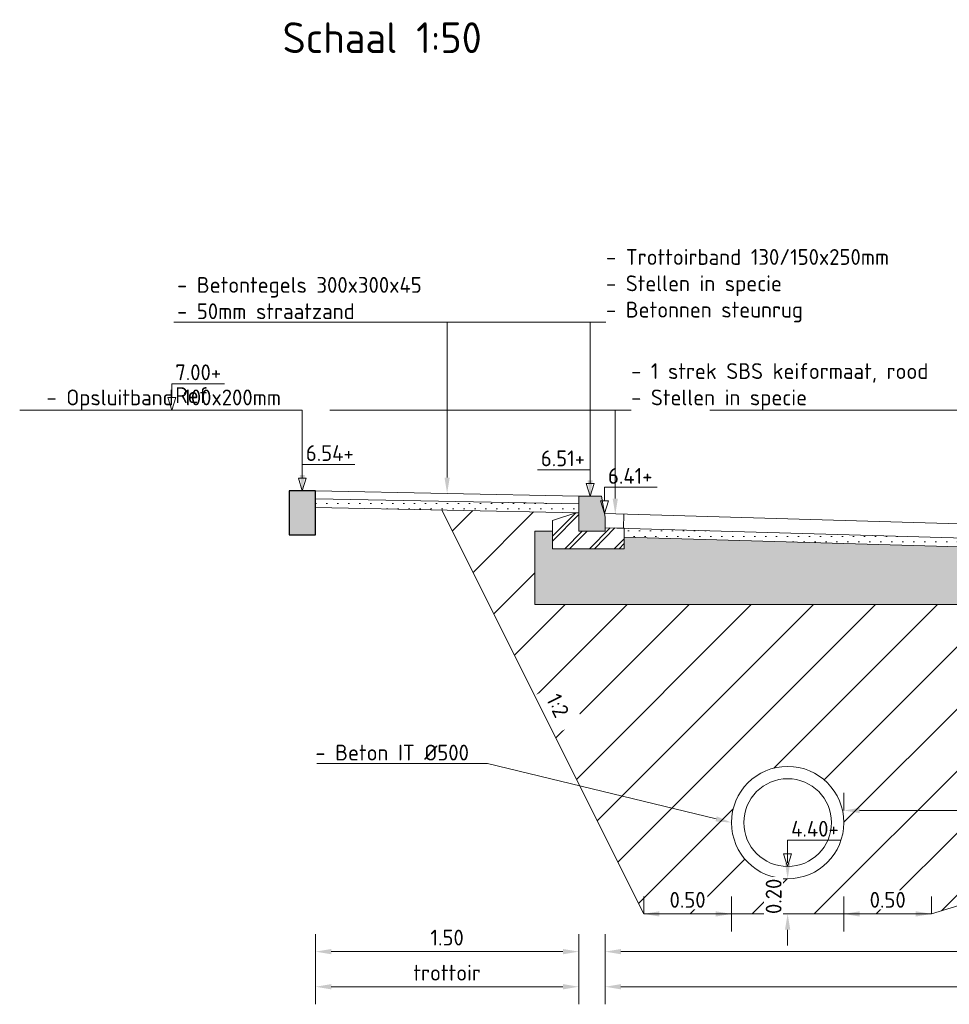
# Model space of a CAD drawing. Header units: metres. Extents: x 155733.7 to 155749.8, y 461848 to 461883.6.
# Tile 6 of 13: x 155733.7 to 155739, y 461865.1 to 461870.8. Entities that reach past the tile are written whole.
import ezdxf
from ezdxf import colors
from ezdxf.entities.mleader import LeaderData, LeaderLine
from ezdxf.math import Vec2, Vec3

# ---------------------------------------------------------------- set-up
doc = ezdxf.new("R2010")
doc.units = ezdxf.units.M
doc.layers.get('0').update_dxf_attribs({"lineweight": 18})
doc.layers.get('Defpoints').update_dxf_attribs({"lineweight": 18})
for name, color, linetype, lineweight in [('N-WE-GW-GROND_ZAND-AD-50', 7, 'Continuous', 18), ('N-WE-GW-OPHOGING-WERK-AD-50', 92, 'Continuous', 18), ('N-WE-OG-HOOGTEPUNT-T18', 10, 'Continuous', 18), ('N-WE-VH-FUNDERING-AD-50', 252, 'Continuous', 18), ('N-WE-VH-KANTOPSLUITING_OPSLUITBAND-SD', 150, 'Continuous', 25), ('N-WE-VH-KANTOPSLUITING_TROTTOIRBAND-SD', 210, 'Continuous', 18), ('N-WE-VH-VERHARDING-GD', 7, 'Continuous', 18), ('N-WE-VH-VERHARDING_FUNDERING-A-20', 7, 'Continuous', 18), ('X-XX-AL-DETAIL1-GD', 7, 'Continuous', 18), ('X-XX-AL-M', 7, 'Continuous', 18), ('X-XX-AL-PEILMAAT-SD', 7, 'Continuous', 18), ('X-XX-AL-T18', 10, 'Continuous', 18), ('X-XX-AL-T35', 50, 'Continuous', 18)]:
    doc.layers.add(name, color=color, linetype=linetype, lineweight=lineweight)
doc.layers.add('N-WE-RI-ITR-GD', color=7, linetype='Continuous', lineweight=18, true_color=0x00a500)
doc.layers.add('X-XX-AL-HOOGTELABEL-S niet printen', color=7, linetype='Continuous', lineweight=18, plot=False)
doc.styles.add('NLCS-ISO', font='NLCS-ISO.ttf')
doc.styles.add('NLCS-ISO-M50-T18', font='NLCS-ISO.ttf', dxfattribs={"height": 0.09})
doc.styles.add('NLCS-ISO-M50-T35', font='NLCS-ISO.ttf', dxfattribs={"height": 0.175})
doc.dimstyles.new('NLCS-M50-T18-PIJL_L2_H2', dxfattribs={"dimscale": 0.05, "dimtxt": 2.5, "dimasz": 1.8, "dimexe": 2, "dimexo": 2, "dimgap": 0.7, "dimtad": 1, "dimzin": 0, "dimdsep": 46, "dimtxsty": 'NLCS-ISO-M50-T18', "dimcen": 0, "dimdle": 2, "dimclrd": 256, "dimclre": 256, "dimclrt": 10, "dimazin": 0, "dimtfac": 1, "dimtdec": 3, "dimtofl": 0, "dimtmove": 0, "dimatfit": 3, "dimfxl": 2, "dimfxlon": 1, "dimtfillclr": 256, "dimtolj": 1, "dimtzin": 0, "dimlwd": -1, "dimlwe": -1, "dimarcsym": 0})
pattern_1 = [(0, (0, 0), (0.03125, 0.03125), [0, -0.0625])]

# ---------------------------------------------------------------- blocks, each defined once
blk = doc.blocks.new('SVH-KANTOPSLUITING_TROTTOIRBAND_130 150X200-D')
blk.add_hatch(color=254).paths.add_polyline_path([(-0.15, -0.12), (-0.15, -0.2), (0, -0.2), (0, 0), (-0.13, 0)])
at = {"flags": 128}
blk.add_lwpolyline([(-0.15, -0.12), (-0.15, -0.2), (0, -0.2), (0, 0), (-0.13, 0)], close=True, dxfattribs=at)
blk = doc.blocks.new('SVH-KANTOPSLUITING_OPSLUITBAND_150X250-D')
blk.add_hatch(color=254).paths.add_polyline_path([(-0.15, -0.25), (0, -0.25), (0, 0), (-0.15, 0)])
at = {"flags": 128}
blk.add_lwpolyline([(-0.15, -0.25), (0, -0.25), (0, 0), (-0.15, 0)], close=True, dxfattribs=at)
blk = doc.blocks.new('SAL-PEILMAAT_INFRACAD_R01-SOD')
for p, q in [((0, 3), (6, 3)), ((0, 1.44), (0, 3)), ((0.45, 1.44), (-0.45, 1.44)), ((-0.45, 1.44), (0, 0)), ((0.45, 1.44), (0, 0))]:
    blk.add_line(p, q)
at = {"style": 'NLCS-ISO'}
for tag, p in [('...', (0.4, 3.4)), ('REF', (0.4, 0.8))]:
    blk.add_attdef(tag, p, '', height=1.8, dxfattribs=at)
blk = doc.blocks.new('SAL-PEILMAAT_INFRACAD_H01-SOD')
for p, q in [((0, 3), (6, 3)), ((0, 1.44), (0, 3)), ((0.45, 1.44), (-0.45, 1.44)), ((-0.45, 1.44), (0, 0)), ((0.45, 1.44), (0, 0))]:
    blk.add_line(p, q)
at = {"style": 'NLCS-ISO'}
blk.add_attdef('...', (0.4, 3.4), '', height=1.8, dxfattribs=at)
blk = doc.blocks.new('*D52')
at = {"layer": 'X-XX-AL-M', "transparency": 16777216}
for p, q in [((155738.1252, 461865.952), (155738.1252, 461866.042)), ((155738.1252, 461865.862), (155738.0252, 461865.862)), ((155738.1252, 461865.662), (155738.2252, 461865.662)), ((155738.1252, 461865.572), (155738.1252, 461865.482))]:
    blk.add_line(p, q, dxfattribs=at)
for points in [[(155738.1102, 461865.952), (155738.1402, 461865.952), (155738.1252, 461865.862)], [(155738.1102, 461865.572), (155738.1402, 461865.572), (155738.1252, 461865.662)]]:
    blk.add_solid(points, dxfattribs=at)
at = {"layer": 'X-XX-AL-M', "color": 10, "transparency": 16777216, "insert": (155738.0452, 461865.762), "char_height": 0.09, "attachment_point": 5, "rotation": 90, "style": 'NLCS-ISO-M50-T18', "bg_fill": 3, "box_fill_scale": 1.1, "bg_fill_color": 256, "bg_fill_true_color": 13158600, "bg_fill_transparency": 0}
blk.add_mtext('\\A1;0.20', dxfattribs=at)
at = {"layer": 'Defpoints', "color": 0, "transparency": 16777216}
for p in [(155738.1252, 461865.862), (155738.125, 461865.662), (155738.1252, 461865.662)]:
    blk.add_point(p, dxfattribs=at)
blk = doc.blocks.new('*D56')
at = {"layer": 'Defpoints', "color": 0, "transparency": 16777216}
for p in [(155738.4452, 461866.182), (155738.9451, 461865.662), (155738.9451, 461865.662)]:
    blk.add_point(p, dxfattribs=at)
at = {"layer": 'X-XX-AL-M', "transparency": 16777216}
for p, q in [((155738.4452, 461865.762), (155738.4452, 461865.562)), ((155738.9451, 461865.662), (155738.9451, 461865.762)), ((155738.5352, 461865.662), (155738.8551, 461865.662))]:
    blk.add_line(p, q, dxfattribs=at)
for points in [[(155738.5352, 461865.677), (155738.5352, 461865.647), (155738.4452, 461865.662)], [(155738.8551, 461865.677), (155738.8551, 461865.647), (155738.9451, 461865.662)]]:
    blk.add_solid(points, dxfattribs=at)
at = {"layer": 'X-XX-AL-M', "color": 10, "transparency": 16777216, "insert": (155738.6952, 461865.742), "char_height": 0.09, "attachment_point": 5, "style": 'NLCS-ISO-M50-T18', "bg_fill": 3, "box_fill_scale": 1.1, "bg_fill_color": 256, "bg_fill_true_color": 13158600, "bg_fill_transparency": 0}
blk.add_mtext('\\A1;0.50', dxfattribs=at)
blk = doc.blocks.new('*D57')
at = {"layer": 'Defpoints', "color": 0, "transparency": 16777216}
for p in [(155737.8052, 461866.182), (155737.3049, 461865.662), (155737.3049, 461865.662)]:
    blk.add_point(p, dxfattribs=at)
at = {"layer": 'X-XX-AL-M', "transparency": 16777216}
for p, q in [((155737.3049, 461865.662), (155737.3049, 461865.762)), ((155737.8052, 461865.762), (155737.8052, 461865.562)), ((155737.7152, 461865.662), (155737.3949, 461865.662))]:
    blk.add_line(p, q, dxfattribs=at)
for points in [[(155737.3949, 461865.677), (155737.3949, 461865.647), (155737.3049, 461865.662)], [(155737.7152, 461865.677), (155737.7152, 461865.647), (155737.8052, 461865.662)]]:
    blk.add_solid(points, dxfattribs=at)
at = {"layer": 'X-XX-AL-M', "color": 10, "transparency": 16777216, "insert": (155737.555, 461865.742), "char_height": 0.09, "attachment_point": 5, "style": 'NLCS-ISO-M50-T18', "bg_fill": 3, "box_fill_scale": 1.1, "bg_fill_color": 256, "bg_fill_true_color": 13158600, "bg_fill_transparency": 0}
blk.add_mtext('\\A1;0.50', dxfattribs=at)
blk = doc.blocks.new('*D58')
at = {"layer": 'Defpoints', "color": 0, "transparency": 16777216}
for p in [(155735.4349, 461868.072), (155736.9349, 461868.042), (155736.9349, 461865.447)]:
    blk.add_point(p, dxfattribs=at)
at = {"layer": 'X-XX-AL-M', "transparency": 16777216}
for p, q in [((155735.4349, 461865.547), (155735.4349, 461865.347)), ((155736.9349, 461865.547), (155736.9349, 461865.347)), ((155735.5249, 461865.447), (155736.8449, 461865.447))]:
    blk.add_line(p, q, dxfattribs=at)
for points in [[(155735.5249, 461865.462), (155735.5249, 461865.432), (155735.4349, 461865.447)], [(155736.8449, 461865.462), (155736.8449, 461865.432), (155736.9349, 461865.447)]]:
    blk.add_solid(points, dxfattribs=at)
at = {"layer": 'X-XX-AL-M', "color": 10, "transparency": 16777216, "insert": (155736.1849, 461865.527), "char_height": 0.09, "attachment_point": 5, "style": 'NLCS-ISO-M50-T18', "bg_fill": 3, "box_fill_scale": 1.1, "bg_fill_color": 256, "bg_fill_true_color": 13158600, "bg_fill_transparency": 0}
blk.add_mtext('\\A1;1.50', dxfattribs=at)
blk = doc.blocks.new('*D59')
at = {"layer": 'Defpoints', "color": 0, "transparency": 16777216}
for p in [(155737.0849, 461867.922), (155741.5849, 461867.812), (155741.5849, 461865.447)]:
    blk.add_point(p, dxfattribs=at)
at = {"layer": 'X-XX-AL-M', "transparency": 16777216}
for p, q in [((155737.0849, 461865.547), (155737.0849, 461865.347)), ((155741.5849, 461865.547), (155741.5849, 461865.347)), ((155737.1749, 461865.447), (155741.4949, 461865.447))]:
    blk.add_line(p, q, dxfattribs=at)
for points in [[(155737.1749, 461865.462), (155737.1749, 461865.432), (155737.0849, 461865.447)], [(155741.4949, 461865.462), (155741.4949, 461865.432), (155741.5849, 461865.447)]]:
    blk.add_solid(points, dxfattribs=at)
at = {"layer": 'X-XX-AL-M', "color": 10, "transparency": 16777216, "insert": (155739.3349, 461865.527), "char_height": 0.09, "attachment_point": 5, "style": 'NLCS-ISO-M50-T18', "bg_fill": 3, "box_fill_scale": 1.1, "bg_fill_color": 256, "bg_fill_true_color": 13158600, "bg_fill_transparency": 0}
blk.add_mtext('\\A1;4.50', dxfattribs=at)
blk = doc.blocks.new('*D64')
at = {"layer": 'Defpoints', "color": 0, "transparency": 16777216}
for p in [(155737.0849, 461867.922), (155741.5849, 461867.812), (155737.0849, 461865.247)]:
    blk.add_point(p, dxfattribs=at)
at = {"layer": 'X-XX-AL-M', "transparency": 16777216}
for p, q in [((155737.0849, 461865.347), (155737.0849, 461865.147)), ((155741.5849, 461865.347), (155741.5849, 461865.147)), ((155741.4949, 461865.247), (155737.1749, 461865.247))]:
    blk.add_line(p, q, dxfattribs=at)
for points in [[(155737.1749, 461865.262), (155737.1749, 461865.232), (155737.0849, 461865.247)], [(155741.4949, 461865.262), (155741.4949, 461865.232), (155741.5849, 461865.247)]]:
    blk.add_solid(points, dxfattribs=at)
at = {"layer": 'X-XX-AL-M', "color": 10, "transparency": 16777216, "insert": (155739.3349, 461865.3405), "char_height": 0.09, "attachment_point": 5, "style": 'NLCS-ISO-M50-T18', "bg_fill": 3, "box_fill_scale": 1.1, "bg_fill_color": 256, "bg_fill_true_color": 13158600, "bg_fill_transparency": 0}
blk.add_mtext('\\A1;rijbaan', dxfattribs=at)
blk = doc.blocks.new('*D65')
at = {"layer": 'Defpoints', "color": 0, "transparency": 16777216}
for p in [(155735.4349, 461868.072), (155736.9349, 461868.042), (155735.4349, 461865.247)]:
    blk.add_point(p, dxfattribs=at)
at = {"layer": 'X-XX-AL-M', "transparency": 16777216}
for p, q in [((155735.4349, 461865.347), (155735.4349, 461865.147)), ((155736.9349, 461865.347), (155736.9349, 461865.147)), ((155736.8449, 461865.247), (155735.5249, 461865.247))]:
    blk.add_line(p, q, dxfattribs=at)
for points in [[(155735.5249, 461865.262), (155735.5249, 461865.232), (155735.4349, 461865.247)], [(155736.8449, 461865.262), (155736.8449, 461865.232), (155736.9349, 461865.247)]]:
    blk.add_solid(points, dxfattribs=at)
at = {"layer": 'X-XX-AL-M', "color": 10, "transparency": 16777216, "insert": (155736.1849, 461865.327), "char_height": 0.09, "attachment_point": 5, "style": 'NLCS-ISO-M50-T18', "bg_fill": 3, "box_fill_scale": 1.1, "bg_fill_color": 256, "bg_fill_true_color": 13158600, "bg_fill_transparency": 0}
blk.add_mtext('\\A1;trottoir', dxfattribs=at)
blk = doc.blocks.new('*D100')
at = {"layer": 'Defpoints', "color": 0, "transparency": 16777216}
for p in [(155739.9869, 461866.2511), (155739.9869, 461866.232), (155738.4452, 461866.182)]:
    blk.add_point(p, dxfattribs=at)
at = {"layer": 'X-XX-AL-M', "transparency": 16777216}
for p, q in [((155738.4452, 461866.2511), (155738.4452, 461866.3511)), ((155739.9869, 461866.2511), (155739.9869, 461866.3511)), ((155738.5352, 461866.2511), (155739.8969, 461866.2511))]:
    blk.add_line(p, q, dxfattribs=at)
for points in [[(155738.5352, 461866.2661), (155738.5352, 461866.2361), (155738.4452, 461866.2511)], [(155739.8969, 461866.2661), (155739.8969, 461866.2361), (155739.9869, 461866.2511)]]:
    blk.add_solid(points, dxfattribs=at)
at = {"layer": 'X-XX-AL-M', "color": 10, "transparency": 16777216, "insert": (155739.216, 461866.3311), "char_height": 0.09, "attachment_point": 5, "style": 'NLCS-ISO-M50-T18', "bg_fill": 3, "box_fill_scale": 1.1, "bg_fill_color": 256, "bg_fill_true_color": 13158600, "bg_fill_transparency": 0}
blk.add_mtext('\\A1;1.54', dxfattribs=at)

msp = doc.modelspace()

# ---------------------------------------------------------------- hatches: boundary and pattern name
at = {"layer": 'N-WE-GW-GROND_ZAND-AD-50', "ltscale": 0.2, "transparency": 33554687}
h = msp.add_hatch(dxfattribs=at)
h.set_pattern_fill('AGW-GROND_ZAND_CUNETZAND-SOD', color=256, scale=0.05, pattern_type=2)
h.set_pattern_definition(pattern_1)
h.paths.add_polyline_path([(155735.4349, 461868.027), (155735.4349, 461867.9769), (155736.9349, 461867.9469), (155736.9349, 461867.997)])
h = msp.add_hatch(dxfattribs=at)
h.set_pattern_fill('AGW-GROND_ZAND_CUNETZAND-SOD', color=256, scale=0.05, pattern_type=2)
h.set_pattern_definition(pattern_1)
h.paths.add_polyline_path([(155737.1936, 461867.8587), (155737.1936, 461867.8087), (155741.4755, 461867.6851), (155741.4755, 461867.7351)])
at = {"layer": 'N-WE-GW-OPHOGING-WERK-AD-50'}
h = msp.add_hatch(dxfattribs=at)
h.set_pattern_fill('AGW-WERK_AANVULLEN-SOD', color=256, scale=0.05, pattern_type=2)
h.set_pattern_definition([(45, (0, 0), (-0.1767766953, 0.1767766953), [])])
h.paths.add_polyline_path([(155736.6849, 461867.4246), (155736.6849, 461867.842), (155736.7849, 461867.842), (155736.7849, 461867.9028), (155736.9181, 461867.9473), (155736.1546, 461867.9626), (155737.3049, 461865.662), (155738.9451, 461865.662), (155739.4869, 461865.827), (155740.8969, 461865.827), (155741.6958, 461867.4248)])
h.paths.add_polyline_path([(155738.4452, 461866.182, -1), (155737.8052, 461866.182, -1)], flags=16)
h.paths.add_polyline_path([(155740.3969, 461866.232, -1), (155739.9869, 461866.232, -1)], flags=16)
at = {"layer": 'N-WE-VH-FUNDERING-AD-50'}
h = msp.add_hatch(dxfattribs=at)
h.set_pattern_fill('AVH-FUNDERING_01-SOD', color=256, scale=0.2, pattern_type=2)
h.set_pattern_definition([(0, (155741.12486, 461882.0169), (0, 0.2), [0, -0.2]), (0, (155741.12686, 461881.9469), (0, 0.2), [0, -0.2]), (0, (155741.13286, 461882.0549), (0, 0.2), [0, -0.2]), (338.1986, (155741.028856, 461881.9929), (0.600000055, -0.19999998), [0.0215406, -1.0554924]), (216.8699, (155741.048856, 461881.9849), (0.59999998, 0.40000002), [0.01, -0.99]), (130.6013, (155741.040856, 461881.978898), (1.000000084, -1.199999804), [0.018439, -1.8254698]), (206.5651, (155740.97486, 461881.9549), (-0.19999983, -0.20000026), [0.0044722, -0.4427414]), (326.3099, (155740.970856, 461881.9529), (0.39999991, -0.20000027), [0.0072112, -0.7138992]), (108.4349, (155740.976856, 461881.9489), (-0.19999968, 0.4000001), [0.0063246, -0.626131]), (225, (155741.10286, 461881.9349), (-2e-17, -0.2), [0.0084852, -0.2743574]), (0, (155741.09686, 461881.9289), (0.2, 0.2), [0.012, -0.188]), (135, (155741.10886, 461881.9289), (-0.2, 0), [0.0084852, -0.2743574]), (251.5651, (155741.078856, 461882.0629), (0.19999968, 0.4000001), [0.0063246, -0.626131]), (0, (155741.07686, 461882.0569), (0.2, 0.2), [0.01, -0.19]), (143.1301, (155741.086856, 461882.0569), (-0.59999998, 0.40000002), [0.01, -0.99]), (213.6901, (155740.972856, 461882.0649), (0.39999991, 0.20000027), [0.0072112, -0.7138992]), (341.5651, (155740.966856, 461882.0609), (-0.4000001, 0.19999968), [0.0126492, -0.6198064]), (126.8699, (155740.978856, 461882.0569), (0.40000002, -0.59999998), [0.01, -0.99]), (0, (155741.03086, 461882.0569), (0, 0.2), [0, -0.2]), (0, (155740.97686, 461882.0049), (0, 0.2), [0, -0.2]), (0, (155741.03286, 461881.9309), (0, 0.2), [0, -0.2]), (0, (155741.08686, 461881.9929), (0, 0.2), [0, -0.2]), (0, (155741.02886, 461882.0269), (0, 0.2), [0, -0.2]), (0, (155740.98486, 461882.0329), (0, 0.2), [0, -0.2]), (0, (155741.00286, 461882.0209), (0, 0.2), [0, -0.2]), (0, (155740.99486, 461881.9729), (0, 0.2), [0, -0.2]), (0, (155740.94686, 461881.9809), (0, 0.2), [0, -0.2]), (0, (155740.94886, 461882.0269), (0, 0.2), [0, -0.2]), (0, (155740.94286, 461882.0709), (0, 0.2), [0, -0.2]), (0, (155741.00486, 461882.0789), (0, 0.2), [0, -0.2]), (0, (155741.04886, 461882.0869), (0, 0.2), [0, -0.2]), (0, (155741.11886, 461882.0789), (0, 0.2), [0, -0.2]), (0, (155741.07086, 461882.0169), (0, 0.2), [0, -0.2]), (0, (155741.05086, 461882.0529), (0, 0.2), [0, -0.2]), (0, (155741.06686, 461881.9569), (0, 0.2), [0, -0.2]), (0, (155741.00686, 461881.9469), (0, 0.2), [0, -0.2]), (0, (155741.06686, 461881.9029), (0, 0.2), [0, -0.2]), (0, (155741.00086, 461881.9149), (0, 0.2), [0, -0.2]), (0, (155740.93686, 461881.9089), (0, 0.2), [0, -0.2]), (0, (155740.96086, 461881.8989), (0, 0.2), [0, -0.2]), (0, (155740.96286, 461881.9269), (0, 0.2), [0, -0.2]), (0, (155741.09686, 461881.8949), (0, 0.2), [0, -0.2]), (0, (155741.12086, 461881.9769), (0, 0.2), [0, -0.2]), (0, (155741.11086, 461882.0369), (0, 0.2), [0, -0.2]), (0, (155741.01886, 461881.8929), (0, 0.2), [0, -0.2])])
h.paths.add_polyline_path([(155741.8349, 461867.4248), (155741.8349, 461867.562), (155741.4755, 461867.5628), (155741.4755, 461867.6851), (155737.1936, 461867.8087), (155737.1935, 461867.7421), (155736.7849, 461867.742), (155736.7849, 461867.842), (155736.6849, 461867.842), (155736.6849, 461867.4246)])
at = {"layer": 'N-WE-VH-VERHARDING_FUNDERING-A-20'}
h = msp.add_hatch(dxfattribs=at)
h.set_pattern_fill('AVH-FUNDERING_SCHUIMBETON-SO', color=256, scale=0.02, angle=0.2152, pattern_type=2)
h.set_pattern_definition([(45.215183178, (10803.04705, 49775.84903), (-0.070975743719, 0.07044461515), []), (45.215183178, (10803.04716, 49775.82103), (-0.070975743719, 0.07044461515), [])])
h.paths.add_polyline_path([(155737.085, 461867.8619), (155737.1936, 461867.8587), (155737.1935, 461867.7421), (155736.7849, 461867.742), (155736.7849, 461867.9028), (155736.9181, 461867.9473), (155736.9348, 461867.9469), (155736.9349, 461867.842), (155737.0849, 461867.842)])

# ---------------------------------------------------------------- linework, layer by layer
at = {"layer": 'N-WE-RI-ITR-GD'}
for radius in [0.32, 0.25]:
    msp.add_circle((155738.1252, 461866.182), radius, dxfattribs=at)
at = {"layer": 'N-WE-VH-VERHARDING-GD', "flags": 128}
msp.add_lwpolyline([(155737.085, 461867.8619), (155737.0849, 461867.842), (155736.9349, 461867.842), (155736.9349, 461867.9469), (155736.9181, 461867.9473), (155736.7849, 461867.9028), (155736.7849, 461867.742), (155737.1935, 461867.7421), (155737.1936, 461867.8587)], close=True, dxfattribs=at)
at = {"layer": 'X-XX-AL-DETAIL1-GD', "ltscale": 0.2, "flags": 128}
for points in [[(155736.9349, 461868.042), (155735.4349, 461868.072)], [(155736.9349, 461867.997), (155735.4349, 461868.027)], [(155736.9349, 461867.9469), (155735.4349, 461867.9769)], [(155736.1546, 461867.9626), (155737.3049, 461865.662), (155738.9451, 461865.662), (155739.4869, 461865.827), (155740.8969, 461865.827), (155741.6958, 461867.4248)], [(155741.5849, 461867.812), (155737.0816, 461867.942)], [(155736.7849, 461867.842), (155736.6849, 461867.842), (155736.6849, 461867.4246), (155741.8349, 461867.4248), (155741.8349, 461867.562)], [(155741.5849, 461867.7319), (155737.0849, 461867.8618)], [(155741.4755, 461867.6851), (155737.1936, 461867.8087)]]:
    msp.add_lwpolyline(points, dxfattribs=at)
at = {"layer": 'X-XX-AL-DETAIL1-GD', "flags": 128}
msp.add_lwpolyline([(155737.1899, 461867.8588), (155737.1922, 461867.9388)], dxfattribs=at)

# ---------------------------------------------------------------- block references
at = {"layer": 'N-WE-VH-KANTOPSLUITING_OPSLUITBAND-SD'}
msp.add_blockref('SVH-KANTOPSLUITING_OPSLUITBAND_150X250-D', (155735.4349, 461868.072), dxfattribs=at)
at = {"layer": 'N-WE-VH-KANTOPSLUITING_TROTTOIRBAND-SD', "xscale": -1}
msp.add_blockref('SVH-KANTOPSLUITING_TROTTOIRBAND_130 150X200-D', (155736.9349, 461868.042), dxfattribs=at)
at = {"layer": 'X-XX-AL-HOOGTELABEL-S niet printen', "xscale": 0.05, "yscale": 0.05, "zscale": 0.05}
msp.add_blockref('SAL-PEILMAAT_INFRACAD_R01-SOD', (155734.6159, 461868.532), dxfattribs=at).add_auto_attribs({'...': '7.00+', 'REF': 'Ref'})
at = {"layer": 'X-XX-AL-PEILMAAT-SD', "xscale": 0.05, "yscale": 0.05, "zscale": 0.05}
for p, values in [((155735.3599, 461868.072), {'...': '6.54+'}), ((155737.0816, 461867.942), {'...': '6.41+'}), ((155738.1249, 461865.932), {'...': '4.40+'})]:
    msp.add_blockref('SAL-PEILMAAT_INFRACAD_H01-SOD', p, dxfattribs=at).add_auto_attribs(values)
at = {"layer": 'X-XX-AL-PEILMAAT-SD'}
ref = msp.add_blockref('SAL-PEILMAAT_INFRACAD_H01-SOD', (155736.9999, 461868.042), dxfattribs=dict(at, xscale=-0.05, yscale=0.05, zscale=0.05))
ref.add_attrib('...', '6.51+', (155736.7189, 461868.212), dxfattribs={"layer": '0', "height": 0.09, "style": 'NLCS-ISO'})

# ---------------------------------------------------------------- texts
at = {"layer": 'X-XX-AL-T35', "insert": (155735.2476, 461870.7407), "char_height": 0.175, "attachment_point": 1, "style": 'NLCS-ISO-M50-T35'}
msp.add_mtext_dynamic_manual_height_columns('Schaal 1:50', width=5.387368, gutter_width=1.75, heights=[0], dxfattribs=at)

# ---------------------------------------------------------------- leaders
at = {"layer": 'N-WE-OG-HOOGTEPUNT-T18'}
ml = msp.add_multileader_mtext('Standard', dxfattribs=at)
ml.set_content('- Trottoirband 130/150x250mm\\P- Stellen in specie\\P- Betonnen steunrug', color=256, style='NLCS-ISO-M50-T18')
ml.set_leader_properties(color=256, linetype='ByLayer', lineweight=-1)
ml.build(insert=Vec2(0, 0))
ml.multileader.update_dxf_attribs({"text_left_attachment_type": 5, "text_right_attachment_type": 5, "dogleg_length": 0.09, "arrow_head_size": 0.09})
ctx = ml.context
ctx.base_point, ctx.char_height, ctx.arrow_head_size, ctx.landing_gap_size, ctx.plane_origin = Vec3(155737.0899, 461869.032), 0.09, 0.09, 0, Vec3(9249.3901, 37943.5077)
ctx.left_attachment, ctx.right_attachment = 5, 5
notes = []
notes.append((ctx, [(0, (1, 1, 0), (155736.9999, 461869.032), (1, 0), 0.09, [(0, [(155736.9999, 461868.042)], 0, [])])]))
ctx.mtext.insert, ctx.mtext.flow_direction = Vec3(155737.0899, 461869.449), 5
ml = msp.add_multileader_mtext('Standard', dxfattribs=at)
ml.set_content('- Betontegels 300x300x45\\P- 50mm straatzand', color=256, style='NLCS-ISO-M50-T18')
ml.set_leader_properties(color=256, linetype='ByLayer', lineweight=-1)
ml.build(insert=Vec2(0, 0))
ml.multileader.update_dxf_attribs({"text_left_attachment_type": 5, "text_right_attachment_type": 5, "dogleg_length": 0.09, "arrow_head_size": 0.09})
ctx = ml.context
ctx.base_point, ctx.char_height, ctx.arrow_head_size, ctx.landing_gap_size, ctx.plane_origin = Vec3(155734.6459, 461869.032), 0.09, 0.09, 0, Vec3(302223.7947, 37943.5227)
ctx.left_attachment, ctx.right_attachment = 5, 5
notes.append((ctx, [(0, (1, 1, 0), (155736.1849, 461869.032), (-1, 0), 0.09, [(0, [(155736.1849, 461868.057)], 0, [])])]))
ctx.mtext.insert, ctx.mtext.flow_direction = Vec3(155734.6459, 461869.29), 5
ml = msp.add_multileader_mtext('Standard', dxfattribs=at)
ml.set_content('- Straatbakstenen\\P- 50mm straatzand\\P- 250mm mengranulaat 0/31,5', color=256, style='NLCS-ISO-M50-T18')
ml.set_leader_properties(color=256, linetype='ByLayer', lineweight=-1)
ml.build(insert=Vec2(0, 0))
ml.multileader.update_dxf_attribs({"text_left_attachment_type": 5, "text_right_attachment_type": 5, "dogleg_length": 0.09, "arrow_head_size": 0.09})
ctx = ml.context
ctx.base_point, ctx.char_height, ctx.arrow_head_size, ctx.landing_gap_size, ctx.plane_origin = Vec3(155739.4232, 461868.532), 0.09, 0.09, 0, Vec3(9251.7234, 37943.3427)
ctx.left_attachment, ctx.right_attachment = 5, 5
notes.append((ctx, [(0, (1, 1, 0), (155739.3332, 461868.532), (1, 0), 0.09, [(0, [(155739.3332, 461867.877)], 0, [])])]))
ctx.mtext.insert, ctx.mtext.flow_direction = Vec3(155739.4232, 461868.949), 5
ml = msp.add_multileader_mtext('Standard', dxfattribs=at)
ml.set_content('- 1 strek SBS keiformaat, rood\\P- Stellen in specie', color=256, style='NLCS-ISO-M50-T18')
ml.set_leader_properties(color=256, linetype='ByLayer', lineweight=-1)
ml.build(insert=Vec2(0, 0))
ml.multileader.update_dxf_attribs({"text_left_attachment_type": 5, "text_right_attachment_type": 5, "dogleg_length": 0.09, "arrow_head_size": 0.09})
ctx = ml.context
ctx.base_point, ctx.char_height, ctx.arrow_head_size, ctx.landing_gap_size, ctx.plane_origin = Vec3(155737.233, 461868.532), 0.09, 0.09, 0, Vec3(9249.5332, 37943.4031)
ctx.left_attachment, ctx.right_attachment = 5, 5
notes.append((ctx, [(0, (1, 1, 0), (155737.143, 461868.532), (1, 0), 0.09, [(0, [(155737.143, 461867.9374)], 0, [])])]))
ctx.mtext.insert, ctx.mtext.flow_direction = Vec3(155737.233, 461868.799), 5
ml = msp.add_multileader_mtext('Standard', dxfattribs=at)
ml.set_content('- Opsluitband 100x200mm', color=256, style='NLCS-ISO-M50-T18')
ml.set_leader_properties(color=256, linetype='ByLayer', lineweight=-1)
ml.build(insert=Vec2(0, 0))
ml.multileader.update_dxf_attribs({"text_left_attachment_type": 5, "text_right_attachment_type": 5, "dogleg_length": 0.09, "arrow_head_size": 0.09})
ctx = ml.context
ctx.base_point, ctx.char_height, ctx.arrow_head_size, ctx.landing_gap_size, ctx.plane_origin = Vec3(155733.9019, 461868.532), 0.09, 0.09, 0, Vec3(302222.9697, 37943.5377)
ctx.left_attachment, ctx.right_attachment = 5, 5
notes.append((ctx, [(0, (1, 1, 0), (155735.3599, 461868.532), (-1, 0), 0.09, [(0, [(155735.3599, 461868.072)], 0, [])])]))
ctx.mtext.insert, ctx.mtext.flow_direction = Vec3(155733.9019, 461868.649), 5
for ctx, leaders in notes:
    for number, flags, end, landing, length, lines in leaders:
        leader = LeaderData()
        leader.index, (leader.has_last_leader_line, leader.has_dogleg_vector, leader.attachment_direction) = number, flags
        leader.last_leader_point, leader.dogleg_vector, leader.dogleg_length = Vec3(end), Vec3(landing), length
        for number, points, colour, breaks in lines:
            line = LeaderLine()
            line.index, line.vertices, line.color, line.breaks = number, Vec3.list(points), colors.encode_raw_color(colour), breaks
            leader.lines.append(line)
        ctx.leaders.append(leader)

# ---------------------------------------------------------------- next in the draw order: dimensions: what is measured, and where the dimension line sits
at = {"layer": 'X-XX-AL-M'}
for base, p1, p2, picture, middle in [((155736.9349, 461865.447), (155735.4349, 461868.072), (155736.9349, 461868.042), '*D58', (155736.1849, 461865.527)), ((155737.3049, 461865.662), (155737.8052, 461866.182), (155737.3049, 461865.662), '*D57', (155737.555, 461865.742)), ((155738.9451, 461865.662), (155738.4452, 461866.182), (155738.9451, 461865.662), '*D56', (155738.6952, 461865.742))]:
    dim = msp.add_linear_dim(base=base, p1=p1, p2=p2, dimstyle='NLCS-M50-T18-PIJL_L2_H2', override={"dimtfill": 1}, dxfattribs=at)
    dim.commit()
    dim.dimension.update_dxf_attribs({"geometry": picture, "text_midpoint": middle})
dim = msp.add_linear_dim(base=(155738.1252, 461865.662), p1=(155738.1252, 461865.862), p2=(155738.125, 461865.662), angle=90, dimstyle='NLCS-M50-T18-PIJL_L2_H2', override={"dimtfill": 1}, dxfattribs=at)
dim.commit()
dim.dimension.update_dxf_attribs({"geometry": '*D52', "text_midpoint": (155738.1252, 461865.762), "dimtype": 160})

# ---------------------------------------------------------------- next in the draw order: dimensions: what is measured, and where the dimension line sits
dim = msp.add_linear_dim(base=(155735.4349, 461865.247), p1=(155736.9349, 461868.042), p2=(155735.4349, 461868.072), text='trottoir', dimstyle='NLCS-M50-T18-PIJL_L2_H2', override={"dimtfill": 1}, dxfattribs=at)
dim.commit()
dim.dimension.update_dxf_attribs({"geometry": '*D65', "text_midpoint": (155736.1849, 461865.327)})
dim = msp.add_linear_dim(base=(155741.5849, 461865.447), p1=(155737.0849, 461867.922), p2=(155741.5849, 461867.812), dimstyle='NLCS-M50-T18-PIJL_L2_H2', override={"dimtfill": 1}, dxfattribs=at)
dim.commit()
dim.dimension.update_dxf_attribs({"geometry": '*D59', "text_midpoint": (155739.3349, 461865.527)})

# ---------------------------------------------------------------- next in the draw order: texts
at = {"layer": 'X-XX-AL-T18', "insert": (155736.8265, 461866.9267), "char_height": 0.09, "attachment_point": 1, "rotation": 296.5651, "style": 'NLCS-ISO-M50-T18', "bg_fill": 3, "box_fill_scale": 1.5, "bg_fill_color": 256, "bg_fill_transparency": 0}
msp.add_mtext_dynamic_manual_height_columns('1:2', width=0.159586, gutter_width=0.45, heights=[0], dxfattribs=at)

# ---------------------------------------------------------------- next in the draw order: dimensions: what is measured, and where the dimension line sits
at = {"layer": 'X-XX-AL-M'}
dim = msp.add_linear_dim(base=(155737.0849, 461865.247), p1=(155741.5849, 461867.812), p2=(155737.0849, 461867.922), text='rijbaan', dimstyle='NLCS-M50-T18-PIJL_L2_H2', override={"dimtfill": 1}, dxfattribs=at)
dim.commit()
dim.dimension.update_dxf_attribs({"geometry": '*D64', "text_midpoint": (155739.3349, 461865.3405)})

# ---------------------------------------------------------------- next in the draw order: dimensions: what is measured, and where the dimension line sits
dim = msp.add_linear_dim(base=(155739.9869, 461866.2511), p1=(155738.4452, 461866.182), p2=(155739.9869, 461866.232), dimstyle='NLCS-M50-T18-PIJL_L2_H2', override={"dimtfill": 1}, dxfattribs=at)
dim.commit()
dim.dimension.update_dxf_attribs({"geometry": '*D100', "text_midpoint": (155739.216, 461866.3311)})

# ---------------------------------------------------------------- next in the draw order: leaders
at = {"layer": 'N-WE-OG-HOOGTEPUNT-T18'}
ml = msp.add_multileader_mtext('Standard', dxfattribs=at)
ml.set_content('- Beton IT %%C500', color=256, style='NLCS-ISO-M50-T18')
ml.set_leader_properties(color=256, linetype='ByLayer', lineweight=-1)
ml.build(insert=Vec2(0, 0))
ml.multileader.update_dxf_attribs({"text_left_attachment_type": 5, "text_right_attachment_type": 5, "dogleg_length": 0.09, "arrow_head_size": 0.09})
ctx = ml.context
ctx.base_point, ctx.char_height, ctx.arrow_head_size, ctx.landing_gap_size, ctx.plane_origin = Vec3(155735.434, 461866.5179), 0.09, 0.09, 0, Vec3(302224.0248, 37940.9586)
ctx.left_attachment, ctx.right_attachment = 5, 5
notes = []
notes.append((ctx, [(0, (1, 1, 0), (155736.415, 461866.5179), (-1, 0), 0.09, [(0, [(155737.8052, 461866.182)], 0, [])])]))
ctx.mtext.insert, ctx.mtext.flow_direction = Vec3(155735.434, 461866.6259), 5
for ctx, leaders in notes:
    for number, flags, end, landing, length, lines in leaders:
        leader = LeaderData()
        leader.index, (leader.has_last_leader_line, leader.has_dogleg_vector, leader.attachment_direction) = number, flags
        leader.last_leader_point, leader.dogleg_vector, leader.dogleg_length = Vec3(end), Vec3(landing), length
        for number, points, colour, breaks in lines:
            line = LeaderLine()
            line.index, line.vertices, line.color, line.breaks = number, Vec3.list(points), colors.encode_raw_color(colour), breaks
            leader.lines.append(line)
        ctx.leaders.append(leader)

doc.saveas('drawing.dxf')
